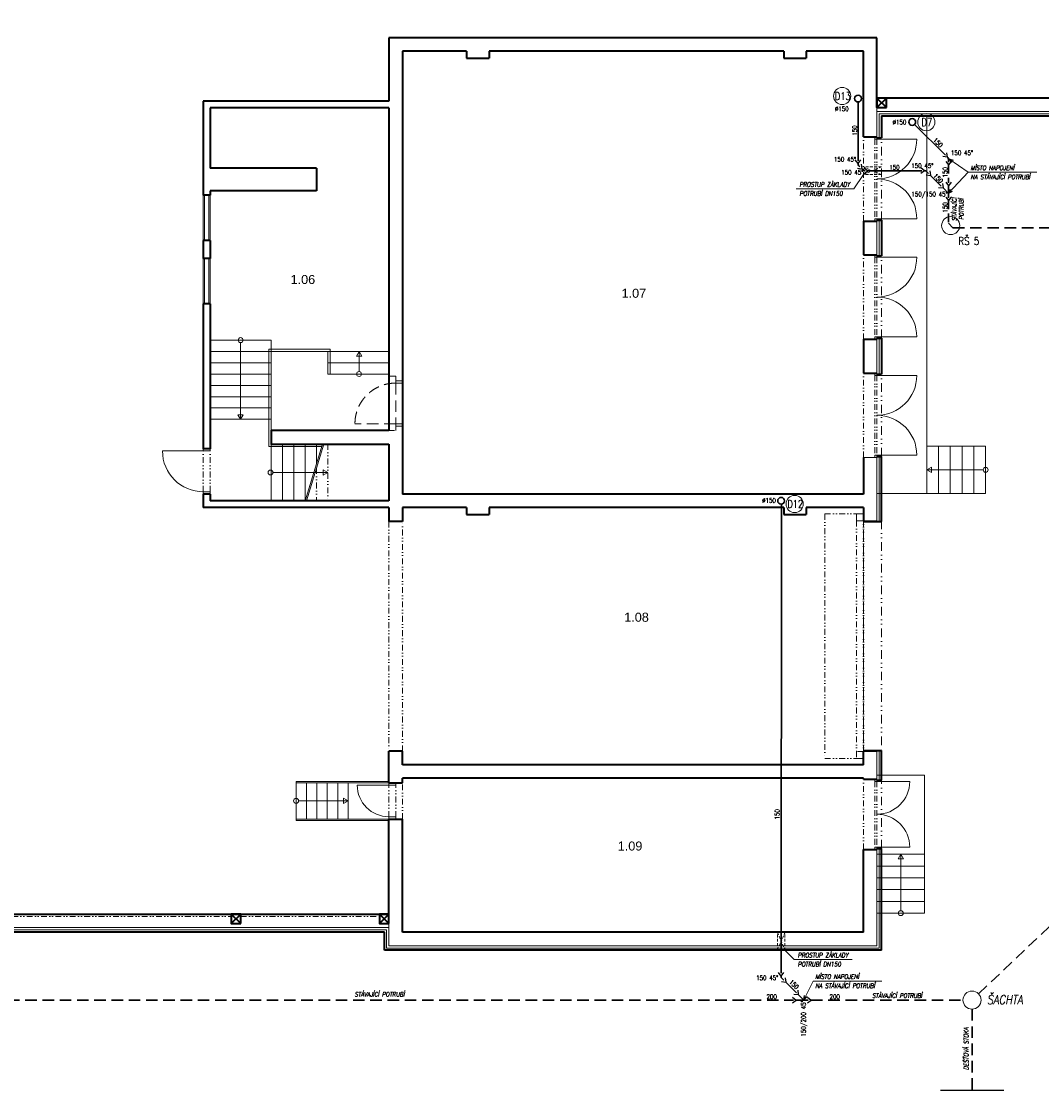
# Model space of a CAD drawing. Header units: millimetres. Extents: x -485339 to 286898, y -1189934 to 1602269.
# Tile 226 of 230: x -214480 to -191946, y 1564498 to 1588119. Entities that reach past the tile are written whole.
import ezdxf
from ezdxf.enums import TextEntityAlignment as Align

# ---------------------------------------------------------------- set-up
doc = ezdxf.new("R2010")
doc.units = ezdxf.units.MM
doc.header["$LTSCALE"] = 10
for name, pattern in [('DĚLICÍ2', [15.875, 6.35, -3.175, 0, -3.175, 0, -3.175]), ('ČÁRKOVANÁ', [19.05, 12.7, -6.35]), ('ČÁRKOVANÁ2', [9.525, 6.35, -3.175])]:
    doc.linetypes.add(name, pattern=pattern)
doc.layers.add('CKSLABA', color=7, linetype='Continuous')
doc.layers.add('Z-p_kanalizace_spl-popis', color=7, linetype='Continuous')
for name, color, linetype, lineweight in [('KÓTY_L', 7, 'Continuous', 15), ('N_dveře', 10, 'Continuous', 18), ('N_čáry_nad', 10, 'DĚLICÍ2', 18), ('N_čáry_obrys', 10, 'Continuous', 35), ('N_čáry_obv.plášt', 212, 'Continuous', 18), ('Popis4', 1, 'Continuous', 40), ('POPISY_L', 7, 'Continuous', 15), ('SCHODY_L', 7, 'Continuous', 15), ('St__otvory_dveře', 40, 'Continuous', 18), ('St_otvory_okna', 40, 'Continuous', 18), ('St_plocha_místnosti', 250, 'Continuous', 18), ('St_sloupy_konstrukce haly', 5, 'Continuous', 35), ('St_sloupy_opláštění_půdorys', 25, 'Continuous', 35), ('St_čáry_nad', 250, 'DĚLICÍ2', 18), ('St_čáry_obrys', 5, 'Continuous', 35), ('St_čáry_plné', 250, 'Continuous', 18), ('St_čáry_pod', 250, 'ČÁRKOVANÁ2', 18), ('Z-p_kanalizace_dest', 70, 'Continuous', 30)]:
    doc.layers.add(name, color=color, linetype=linetype, lineweight=lineweight)
doc.styles.add('Andy', font='arial.ttf')
doc.styles.add('SIMPLEX', font='simplex.shx', dxfattribs={"width": 0.8})
doc.styles.get("Standard").update_dxf_attribs({"font": 'simplex.shx', "width": 0.8})
doc.linetypes.add('IZOLACE', pattern='A,0.0001,-0.1,[134,ltypeshp.shx,S=0.1,R=0,X=-0.1,Y=0],-0.2,[134,ltypeshp.shx,S=0.1,R=180,X=0.1,Y=0],-0.1', length=0.4001)
doc.linetypes.add('PRERUSENI', pattern='A,60,[100,CADKON.SHX,S=2.5,R=0,X=0,Y=0],-10', length=70)

# ---------------------------------------------------------------- blocks, each defined once
blk = doc.blocks.new('G$C2AB4A250')
at = {"layer": 'St__otvory_dveře', "color": 0, "ltscale": 2}
for points in [[(0, 0), (50, 0), (50, 50), (0, 50)], [(1810, 0), (1860, 0), (1860, 50), (1810, 50)]]:
    blk.add_lwpolyline(points, close=True, dxfattribs=at)
at = {"layer": 'St__otvory_dveře', "color": 0, "linetype": 'DĚLICÍ2', "ltscale": 2}
for points in [[(1810, 50), (50, 50)], [(1810, 0), (50, 0)]]:
    blk.add_lwpolyline(points, dxfattribs=at)
at = {"layer": 'St__otvory_dveře', "color": 0, "ltscale": 2}
for points in [[(50, 0), (50, -880)], [(1810, 0), (1810, -880)]]:
    blk.add_lwpolyline(points, dxfattribs=at)
for centre, start, end in [((50, 0), 270, 0), ((1810, 0), 180, 270)]:
    blk.add_arc(centre, 880, start, end, dxfattribs=at)
blk = doc.blocks.new('G$CB83B120F')
at = {"layer": 'St__otvory_dveře', "color": 0, "ltscale": 2}
for points in [[(0, 0), (50, 0), (50, 50), (0, 50)], [(1500, 0), (1550, 0), (1550, 50), (1500, 50)]]:
    blk.add_lwpolyline(points, close=True, dxfattribs=at)
at = {"layer": 'St__otvory_dveře', "color": 0, "linetype": 'DĚLICÍ2', "ltscale": 2}
for points in [[(1500, 50), (50, 50)], [(1500, 0), (50, 0)]]:
    blk.add_lwpolyline(points, dxfattribs=at)
at = {"layer": 'St__otvory_dveře', "color": 0, "ltscale": 2}
for points in [[(50, 0), (50, -725)], [(1500, 0), (1500, -725)]]:
    blk.add_lwpolyline(points, dxfattribs=at)
for centre, start, end in [((50, 0), 270, 0), ((1500, 0), 180, 270)]:
    blk.add_arc(centre, 725, start, end, dxfattribs=at)

msp = doc.modelspace()

# ---------------------------------------------------------------- linework, layer by layer
at = {"color": 255, "linetype": 'ByBlock', "lineweight": 25}
for p, q in [((-194025.1, 1585118.1), (-194038.2, 1585217.2)), ((-196000.1, 1584977.4), (-196061, 1585056.8)), ((-196000.1, 1584977.4), (-195939.2, 1585056.8)), ((-195929.6, 1584961.9), (-195916.6, 1584862.8)), ((-194025.1, 1585118.1), (-194124.2, 1585131)), ((-194064, 1585027.2), (-194003.1, 1584947.9)), ((-194064, 1585027.2), (-194003.1, 1584947.9)), ((-193942.2, 1585027.2), (-194003.1, 1584947.9)), ((-193942.2, 1585027.2), (-194003.1, 1584947.9)), ((-193995.8, 1585080.3), (-193900.3, 1585050.6)), ((-193995.8, 1585080.3), (-193934.6, 1585001.2)), ((-196015.7, 1584875.8), (-195916.6, 1584862.8)), ((-195861.7, 1584880.5), (-195782.4, 1584819.6)), ((-195861.7, 1584758.7), (-195782.4, 1584819.6)), ((-194534.2, 1584819.6), (-194613.5, 1584880.4)), ((-194534.2, 1584819.6), (-194613.5, 1584758.7)), ((-194497.5, 1584727.8), (-194398.3, 1584714.8)), ((-194411.3, 1584813.9), (-194398.3, 1584714.8)), ((-194136.3, 1584538.9), (-194123.3, 1584439.8)), ((-194063.9, 1584568.9), (-194003.1, 1584489.6)), ((-193942.2, 1584568.9), (-194003.1, 1584489.6)), ((-194222.4, 1584452.8), (-194123.3, 1584439.8)), ((-194001.2, 1584320.9), (-193956.3, 1584410.2)), ((-194001.2, 1584320.9), (-193913.1, 1584368.3)), ((-194064, 1584238.9), (-194003.1, 1584159.6)), ((-193942.2, 1584238.9), (-194003.1, 1584159.6)), ((-197699.3, 1567029.8), (-197760.1, 1567109.2)), ((-197699.3, 1567029.8), (-197638.4, 1567109.1)), ((-197693.9, 1566906.7), (-197594.8, 1566893.7)), ((-197693.8, 1566907), (-197594.6, 1566893.9)), ((-197607.8, 1566992.9), (-197594.8, 1566893.7)), ((-197607.6, 1566993), (-197594.6, 1566893.9)), ((-197448.7, 1566559.1), (-197369.3, 1566498.2)), ((-197418.7, 1566631.5), (-197319.5, 1566618.4)), ((-197332.6, 1566717.6), (-197319.5, 1566618.4)), ((-197196.4, 1566502.5), (-197181, 1566601.4)), ((-197196.4, 1566502.5), (-197127.1, 1566574.7)), ((-197118.6, 1566559.1), (-197039.3, 1566498.2)), ((-197448.7, 1566437.3), (-197369.3, 1566498.2)), ((-197118.6, 1566437.3), (-197039.3, 1566498.2))]:
    msp.add_line(p, q, dxfattribs=at)
at = {"layer": 'CKSLABA', "color": 3, "linetype": 'PRERUSENI'}
msp.add_line((-192782.7, 1564498.2), (-194182.7, 1564498.2), dxfattribs=at)
at = {"layer": 'KÓTY_L', "color": 0, "linetype": 'ByBlock', "lineweight": 15}
for p, q in [((-193570.5, 1584785), (-193995.8, 1585080.3)), ((-195882.7, 1584735.5), (-196096, 1584420.4)), ((-193570.5, 1584785), (-194001.2, 1584320.9)), ((-193570.5, 1584785), (-192049.1, 1584785)), ((-197370.4, 1584420.4), (-196096, 1584420.4)), ((-197407.6, 1567393.6), (-197614.9, 1567598.2)), ((-197407.6, 1567393.6), (-196133.3, 1567393.6)), ((-196990.4, 1566918.7), (-197196.4, 1566502.5)), ((-196990.4, 1566918.7), (-195478.2, 1566918.7))]:
    msp.add_line(p, q, dxfattribs=at)
for centre in [(-196351, 1586469.6), (-194491.9, 1585894), (-197400.4, 1577458.2)]:
    msp.add_circle(centre, 189.8, dxfattribs=at)
at = {"layer": 'KÓTY_L', "color": 0, "linetype": 'ByBlock'}
for centre in [(-193953.5, 1583608.6), (-193482.7, 1566498.2)]:
    msp.add_circle(centre, 200, dxfattribs=at)
at = {"layer": 'N_dveře', "color": 250, "linetype": 'DĚLICÍ2', "ltscale": 2}
for points in [[(-196732.7, 1577238.2), (-196732.7, 1571838.2)], [(-196732.7, 1577238.2), (-196032.7, 1577238.2)], [(-196032.7, 1577088.2), (-196032.7, 1571988.2)], [(-195882.7, 1571988.2), (-195882.7, 1577088.2)], [(-196732.7, 1571838.2), (-196032.7, 1571838.2)]]:
    msp.add_lwpolyline(points, dxfattribs=at)
at = {"layer": 'N_dveře', "color": 250}
msp.add_lwpolyline([(-195882.7, 1577088.2), (-196032.7, 1577088.2), (-196032.7, 1577238.2), (-195882.7, 1577238.2)], close=True, dxfattribs=at)
at = {"layer": 'N_dveře', "color": 250, "linetype": 'DĚLICÍ2', "ltscale": 2}
msp.add_lwpolyline([(-195882.7, 1571988.2), (-196032.7, 1571988.2), (-196032.7, 1571838.2), (-195882.7, 1571838.2)], close=True, dxfattribs=at)
at = {"layer": 'N_čáry_nad', "color": 250, "ltscale": 3}
for points in [[(-195482.7, 1583728.2), (-195482.7, 1585548.2)], [(-195482.7, 1581118.2), (-195482.7, 1582938.2)], [(-195482.7, 1578508.2), (-195482.7, 1580328.2)], [(-195482.7, 1577088.2), (-195482.7, 1571988.2)], [(-195482.7, 1569848.2), (-195482.7, 1571358.2)]]:
    msp.add_lwpolyline(points, dxfattribs=at)
at = {"layer": 'N_čáry_obrys', "color": 250, "ltscale": 2}
for p, q in [((-195482.7, 1586030.1), (-195482.7, 1585548.2)), ((-195482.7, 1583728.2), (-195482.7, 1582938.2)), ((-195482.7, 1581118.2), (-195482.7, 1580328.2)), ((-195482.7, 1577068.2), (-195482.7, 1578508.2)), ((-195482.7, 1571358.2), (-195482.7, 1572008.2))]:
    msp.add_line(p, q, dxfattribs=at)
for points in [[(-195482.7, 1586030.1), (-179383, 1586030.1), (-179383, 1589240.8)], [(-195482.7, 1567598.2), (-195482.7, 1569848.2)], [(-206462.7, 1567998.2), (-276112.7, 1567998.2)], [(-206462.7, 1567598.2), (-206462.7, 1567998.2)], [(-195482.7, 1567598.2), (-206462.7, 1567598.2)]]:
    msp.add_lwpolyline(points, dxfattribs=at)
at = {"layer": 'N_čáry_obrys', "color": 250}
for points in [[(-195582.7, 1585548.2), (-195482.7, 1585548.2)], [(-195582.7, 1583728.2), (-195482.7, 1583728.2)], [(-195582.7, 1582938.2), (-195482.7, 1582938.2)], [(-195582.7, 1581118.2), (-195482.7, 1581118.2)], [(-195582.7, 1580328.2), (-195482.7, 1580328.2)], [(-195582.7, 1578508.2), (-195482.7, 1578508.2)], [(-195882.7, 1577068.2), (-195482.7, 1577068.2)], [(-195882.7, 1572008.2), (-195482.7, 1572008.2)], [(-195582.7, 1571358.2), (-195482.7, 1571358.2)], [(-195582.7, 1569848.2), (-195482.7, 1569848.2)]]:
    msp.add_lwpolyline(points, dxfattribs=at)
at = {"layer": 'N_čáry_obv.plášt', "color": 250, "linetype": 'IZOLACE', "ltscale": 10}
for p, q in [((-195532.7, 1586080.1), (-195532.7, 1585548.2)), ((-195532.7, 1586080.1), (-179433, 1586080.1)), ((-195532.7, 1583728.2), (-195532.7, 1582938.2)), ((-195532.7, 1581118.2), (-195532.7, 1580328.2)), ((-195532.7, 1577088.2), (-195532.7, 1578508.2)), ((-195532.7, 1571358.2), (-195532.7, 1571988.2)), ((-206412.7, 1568048.2), (-276462.7, 1568048.2))]:
    msp.add_line(p, q, dxfattribs=at)
at = {"layer": 'N_čáry_obv.plášt', "color": 250, "linetype": 'IZOLACE', "ltscale": 2}
msp.add_line((-195482.7, 1571998.2), (-195882.7, 1571998.2), dxfattribs=at)
msp.add_lwpolyline([(-195882.7, 1577078.2), (-195482.7, 1577078.2)], dxfattribs=at)
at = {"layer": 'N_čáry_obv.plášt', "color": 250, "linetype": 'IZOLACE', "ltscale": 10}
for points in [[(-195532.7, 1567648.2), (-195532.7, 1569848.2)], [(-206412.7, 1567648.2), (-206412.7, 1568048.2)], [(-195532.7, 1567648.2), (-206412.7, 1567648.2)]]:
    msp.add_lwpolyline(points, dxfattribs=at)
at = {"layer": 'SCHODY_L', "color": 0, "linetype": 'ČÁRKOVANÁ2', "lineweight": 15}
for p, q in [((-195483.7, 1584735.5), (-195883.3, 1584903.6)), ((-195482.7, 1584903.6), (-195883.3, 1584903.6)), ((-195882.7, 1584735.5), (-195482.7, 1584903.6)), ((-195483.7, 1584735.5), (-195882.7, 1584735.5)), ((-197783, 1567598.2), (-197614.9, 1567998.2)), ((-197783, 1567998.2), (-197614.9, 1567598.2)), ((-197783, 1567598.2), (-197783, 1567998.2)), ((-197614.9, 1567598.2), (-197614.9, 1567998.2))]:
    msp.add_line(p, q, dxfattribs=at)
at = {"layer": 'St__otvory_dveře', "color": 250, "linetype": 'ČÁRKOVANÁ', "ltscale": 2}
for points in [[(-206211.9, 1580128.2), (-206212.7, 1579228.2)], [(-206061.9, 1580128.2), (-206062.7, 1579228.2)], [(-206212.7, 1579228.2), (-207112.7, 1579228.2)]]:
    msp.add_lwpolyline(points, dxfattribs=at)
for points in [[(-206211.9, 1580128.2), (-206211.9, 1580178.2), (-206061.9, 1580178.2), (-206061.9, 1580128.2)], [(-206212.7, 1579178.2), (-206212.7, 1579228.2), (-206062.7, 1579228.2), (-206062.7, 1579178.2)]]:
    msp.add_lwpolyline(points, close=True, dxfattribs=at)
at = {"layer": 'St__otvory_dveře', "color": 250, "ltscale": 2}
for points in [[(-210463.6, 1578628.2), (-211363.6, 1578628.2)], [(-206362.7, 1571248.2), (-207062.7, 1571248.2)]]:
    msp.add_lwpolyline(points, dxfattribs=at)
for points in [[(-210463.6, 1578678.2), (-210463.6, 1578628.2), (-210313.6, 1578628.2), (-210313.6, 1578678.2)], [(-210462.7, 1577728.2), (-210462.7, 1577678.2), (-210312.7, 1577678.2), (-210312.7, 1577728.2)], [(-206362.7, 1571298.2), (-206362.7, 1571248.2), (-206212.7, 1571248.2), (-206212.7, 1571298.2)], [(-206361.9, 1570548.2), (-206361.9, 1570498.2), (-206211.9, 1570498.2), (-206211.9, 1570548.2)]]:
    msp.add_lwpolyline(points, close=True, dxfattribs=at)
at = {"layer": 'St__otvory_dveře', "color": 250, "linetype": 'DĚLICÍ2', "ltscale": 2}
for points in [[(-210462.7, 1577728.2), (-210463.6, 1578628.2)], [(-210312.7, 1577728.2), (-210313.6, 1578628.2)], [(-206361.9, 1570548.2), (-206362.7, 1571248.2)], [(-206211.9, 1570548.2), (-206212.7, 1571248.2)]]:
    msp.add_lwpolyline(points, dxfattribs=at)
at = {"layer": 'St__otvory_dveře', "color": 250, "linetype": 'ČÁRKOVANÁ', "ltscale": 2}
msp.add_arc((-206212.7, 1579228.2), 900, 90, 180, dxfattribs=at)
at = {"layer": 'St__otvory_dveře', "color": 250, "ltscale": 2}
for centre, radius in [((-210463.6, 1578628.2), 900), ((-206362.7, 1571248.2), 700)]:
    msp.add_arc(centre, radius, 180, 270, dxfattribs=at)
at = {"layer": 'St_otvory_okna', "color": 250, "ltscale": 2}
for points in [[(-210437.7, 1583278.2), (-210437.7, 1584278.2)], [(-210337.7, 1583278.2), (-210337.7, 1584278.2)], [(-210437.7, 1581878.2), (-210437.7, 1582878.2)], [(-210337.7, 1581878.2), (-210337.7, 1582878.2)]]:
    msp.add_lwpolyline(points, dxfattribs=at)
at = {"layer": 'St_sloupy_konstrukce haly', "color": 250, "ltscale": 2}
msp.add_lwpolyline([(-276112.7, 1568398.2), (-206362.7, 1568398.2)], dxfattribs=at)
at = {"layer": 'St_sloupy_opláštění_půdorys', "color": 250, "ltscale": 2}
for points in [[(-195372.7, 1586215.1), (-195372.7, 1586425.1), (-195582.7, 1586425.1), (-195582.7, 1586215.1)], [(-209632.7, 1568188.2), (-209632.7, 1568398.2), (-209842.7, 1568398.2), (-209842.7, 1568188.2)], [(-206362.7, 1568188.2), (-206362.7, 1568398.2), (-206572.7, 1568398.2), (-206572.7, 1568188.2)]]:
    msp.add_lwpolyline(points, close=True, dxfattribs=at)
for points in [[(-195582.7, 1586215.1), (-195372.7, 1586425.1)], [(-195582.7, 1586425.1), (-195372.7, 1586215.1)], [(-209842.7, 1568188.2), (-209632.7, 1568398.2)], [(-209842.7, 1568398.2), (-209632.7, 1568188.2)], [(-206572.7, 1568188.2), (-206362.7, 1568398.2)], [(-206572.7, 1568398.2), (-206362.7, 1568188.2)]]:
    msp.add_lwpolyline(points, dxfattribs=at)
at = {"layer": 'St_čáry_nad', "color": 250, "ltscale": 2}
for points in [[(-195882.7, 1583708.2), (-195882.7, 1585568.2)], [(-195882.7, 1581098.2), (-195882.7, 1582958.2)], [(-195882.7, 1578488.2), (-195882.7, 1580348.2)], [(-207712.7, 1578778.2), (-207712.7, 1577528.2)], [(-207962.7, 1578247.2), (-207962.7, 1577528.2)], [(-206362.7, 1577068.2), (-206362.7, 1571998.2)], [(-206062.7, 1571998.2), (-206062.7, 1577068.2)], [(-195882.7, 1577088.2), (-195882.7, 1571988.2)], [(-206062.7, 1570498.2), (-206062.7, 1571298.2)], [(-195882.7, 1569828.2), (-195882.7, 1571378.2)], [(-215632.7, 1568343.2), (-209842.7, 1568343.2)], [(-209632.7, 1568343.2), (-206572.7, 1568343.2)]]:
    msp.add_lwpolyline(points, dxfattribs=at)
at = {"layer": 'St_čáry_obrys', "color": 250}
for p, q in [((-195582.7, 1587758.2), (-206362.7, 1587758.2)), ((-195582.7, 1586425.1), (-195582.7, 1587758.2)), ((-179783, 1586425.1), (-195582.7, 1586425.1))]:
    msp.add_line(p, q, dxfattribs=at)
at = {"layer": 'St_čáry_obrys', "color": 250, "ltscale": 2}
for p, q in [((-195882.7, 1578488.2), (-195882.7, 1577678.2)), ((-195882.7, 1577378.2), (-195882.7, 1577088.2)), ((-195882.7, 1571698.2), (-195882.7, 1571988.2))]:
    msp.add_line(p, q, dxfattribs=at)
for points in [[(-206362.7, 1587758.2), (-206362.7, 1586358.2)], [(-195582.7, 1587758.2), (-206362.7, 1587758.2)], [(-206062.7, 1587458.2), (-206062.7, 1577678.2)], [(-204647, 1587458.2), (-206062.7, 1587458.2)], [(-204647, 1587458.2), (-204647, 1587308.2)], [(-197642.7, 1587458.2), (-204147, 1587458.2)], [(-204147, 1587458.2), (-204147, 1587308.2)], [(-197642.7, 1587458.2), (-197642.7, 1587308.2)], [(-195882.7, 1587458.2), (-197142.7, 1587458.2)], [(-197142.7, 1587458.2), (-197142.7, 1587308.2)], [(-195882.7, 1585568.2), (-195882.7, 1587458.2)], [(-204647, 1587308.2), (-204147, 1587308.2)], [(-197642.7, 1587308.2), (-197142.7, 1587308.2)], [(-210462.7, 1586358.2), (-210462.7, 1584278.2)], [(-206362.7, 1586358.2), (-210462.7, 1586358.2)], [(-210312.7, 1586208.2), (-210312.7, 1584878.2)], [(-206362.7, 1586208.2), (-210312.7, 1586208.2)], [(-206362.7, 1586208.2), (-206362.7, 1579078.2)], [(-195882.7, 1585568.2), (-195582.7, 1585568.2)], [(-207962.7, 1584878.2), (-210312.7, 1584878.2)], [(-207962.7, 1584878.2), (-207962.7, 1584378.2)], [(-210312.7, 1584278.2), (-210462.7, 1584278.2)], [(-210312.7, 1584378.2), (-210312.7, 1584278.2)], [(-207962.7, 1584378.2), (-210312.7, 1584378.2)], [(-195882.7, 1583708.2), (-195582.7, 1583708.2)], [(-195882.7, 1583708.2), (-195882.7, 1582958.2)], [(-210462.7, 1583278.2), (-210462.7, 1582878.2)], [(-210312.7, 1583278.2), (-210462.7, 1583278.2)], [(-210312.7, 1583278.2), (-210312.7, 1582878.2)], [(-210312.7, 1582878.2), (-210462.7, 1582878.2)], [(-195882.7, 1582958.2), (-195582.7, 1582958.2)], [(-210462.7, 1581878.2), (-210462.7, 1578678.2)], [(-210312.7, 1581878.2), (-210462.7, 1581878.2)], [(-210312.7, 1581878.2), (-210312.7, 1578678.2)], [(-195882.7, 1581098.2), (-195582.7, 1581098.2)], [(-195882.7, 1581098.2), (-195882.7, 1580348.2)], [(-195882.7, 1580348.2), (-195582.7, 1580348.2)], [(-206362.7, 1579078.2), (-208962.7, 1579078.2), (-208962.7, 1578778.2), (-206362.7, 1578778.2)], [(-210312.7, 1578678.2), (-210462.7, 1578678.2)], [(-206362.7, 1578778.2), (-206362.7, 1577528.2)], [(-210462.7, 1577678.2), (-210462.7, 1577378.2)], [(-210312.7, 1577678.2), (-210462.7, 1577678.2)], [(-210312.7, 1577678.2), (-210312.7, 1577528.2)], [(-195882.7, 1577678.2), (-206062.7, 1577678.2)], [(-206362.7, 1577528.2), (-210312.7, 1577528.2)], [(-206362.7, 1577378.2), (-210462.7, 1577378.2)], [(-206362.7, 1577378.2), (-206362.7, 1577068.2)], [(-204648, 1577378.2), (-206062.7, 1577378.2)], [(-206062.7, 1577378.2), (-206062.7, 1577068.2)], [(-204648, 1577378.2), (-204648, 1577228.2)], [(-204648, 1577228.2), (-204148, 1577228.2)], [(-197642.7, 1577378.2), (-204148, 1577378.2)], [(-204148, 1577378.2), (-204148, 1577228.2)], [(-197642.7, 1577378.2), (-197642.7, 1577228.2)], [(-197642.7, 1577228.2), (-197142.7, 1577228.2)], [(-195882.7, 1577378.2), (-197142.7, 1577378.2)], [(-197142.7, 1577378.2), (-197142.7, 1577228.2)], [(-206062.7, 1577068.2), (-206362.7, 1577068.2)], [(-206362.7, 1571298.2), (-206362.7, 1571998.2)], [(-206062.7, 1571998.2), (-206362.7, 1571998.2)], [(-206062.7, 1571698.2), (-206062.7, 1571998.2)], [(-195882.7, 1571698.2), (-206062.7, 1571698.2)], [(-206362.7, 1571298.2), (-206062.7, 1571298.2)], [(-206062.7, 1571298.2), (-206062.7, 1571398.2)], [(-195882.7, 1571398.2), (-206062.7, 1571398.2)], [(-195882.7, 1571378.2), (-195882.7, 1571398.2)], [(-195882.7, 1571378.2), (-195582.7, 1571378.2)], [(-206362.7, 1568188.2), (-206362.7, 1570498.2)], [(-206362.7, 1570498.2), (-206062.7, 1570498.2)], [(-206062.7, 1567998.2), (-206062.7, 1570498.2)], [(-195882.7, 1567998.2), (-195882.7, 1569828.2)], [(-195882.7, 1569828.2), (-195582.7, 1569828.2)], [(-195882.7, 1567998.2), (-206062.7, 1567998.2)]]:
    msp.add_lwpolyline(points, dxfattribs=at)
at = {"layer": 'St_čáry_obrys', "color": 250}
msp.add_lwpolyline([(-195582.7, 1586215.1), (-195582.7, 1587758.2)], dxfattribs=at)
at = {"layer": 'St_čáry_plné', "color": 250, "ltscale": 2}
for p, q in [((-195582.7, 1578488.2), (-195582.7, 1577088.2)), ((-195582.7, 1571988.2), (-195882.7, 1571988.2)), ((-195582.7, 1571378.2), (-195582.7, 1571988.2)), ((-208412.7, 1571328.2), (-206362.7, 1571328.2)), ((-207262.7, 1571298.2), (-207262.7, 1570498.2)), ((-207262.7, 1571298.2), (-206362.7, 1571298.2)), ((-194532.7, 1571468.2), (-195582.7, 1571468.2)), ((-194532.7, 1569718.2), (-194532.7, 1571468.2)), ((-208412.7, 1570468.2), (-206362.7, 1570468.2)), ((-207262.7, 1570498.2), (-206362.7, 1570498.2)), ((-195582.7, 1569718.2), (-194532.7, 1569718.2))]:
    msp.add_line(p, q, dxfattribs=at)
for points in [[(-195582.7, 1586130.1), (-179483, 1586130.1), (-179483, 1589240.8)], [(-179680.3, 1586425.1), (-195582.7, 1586425.1)], [(-191842.7, 1586425.1), (-195372.7, 1586425.1)], [(-195582.7, 1585568.2), (-195582.7, 1586215.1)], [(-195582.7, 1577688.2), (-194482.7, 1577688.2), (-194482.7, 1586030.1)], [(-210462.7, 1583278.2), (-210462.7, 1584278.2)], [(-210312.7, 1584278.2), (-210312.7, 1583278.2)], [(-195582.7, 1583708.2), (-195582.7, 1582958.2)], [(-210462.7, 1581878.2), (-210462.7, 1582878.2)], [(-210312.7, 1582878.2), (-210312.7, 1581878.2)], [(-208962.7, 1581078.2), (-210312.7, 1581078.2)], [(-209637.7, 1581023.7), (-209637.7, 1579328.2)], [(-208962.7, 1581078.2), (-208962.7, 1579028.2)], [(-195582.7, 1581098.2), (-195582.7, 1580348.2)], [(-206362.7, 1580828.2), (-210312.7, 1580828.2)], [(-209012.7, 1580878.2), (-209012.7, 1578728.2)], [(-207662.7, 1580878.2), (-209012.7, 1580878.2)], [(-207712.7, 1580828.2), (-207712.7, 1580328.2)], [(-207662.7, 1580878.2), (-207662.7, 1580328.2)], [(-207021.9, 1580382.8), (-207021.9, 1580828.2)], [(-208962.7, 1580578.2), (-210312.7, 1580578.2)], [(-208962.7, 1580578.2), (-210312.7, 1580578.2)], [(-206362.7, 1580578.2), (-207712.7, 1580578.2)], [(-208962.7, 1580328.2), (-210312.7, 1580328.2)], [(-208962.7, 1580328.2), (-210312.7, 1580328.2)], [(-206362.7, 1580328.2), (-207712.7, 1580328.2)], [(-208962.7, 1580078.2), (-210312.7, 1580078.2)], [(-208962.7, 1579828.2), (-210312.7, 1579828.2)], [(-208962.7, 1579578.2), (-210312.7, 1579578.2)], [(-208962.7, 1579328.2), (-210312.7, 1579328.2)], [(-209012.7, 1578728.2), (-207847.8, 1578728.2)], [(-208962.7, 1578778.2), (-208962.7, 1577528.2)], [(-208712.7, 1578778.2), (-208712.7, 1577528.2)], [(-208462.7, 1578778.2), (-208462.7, 1577528.2)], [(-208212.7, 1578778.2), (-208212.7, 1577528.2)], [(-208212.7, 1577528.2), (-207832.6, 1578778.2)], [(-208181.4, 1577528.2), (-207801.3, 1578778.2)], [(-207962.7, 1578778.2), (-207962.7, 1578350.3)], [(-194482.7, 1577688.2), (-194222.7, 1577688.2), (-194222.7, 1578738.2), (-194482.7, 1578738.2)], [(-194222.7, 1577688.2), (-193962.7, 1577688.2), (-193962.7, 1578738.2), (-194222.7, 1578738.2)], [(-193962.7, 1577688.2), (-193702.7, 1577688.2), (-193702.7, 1578738.2), (-193962.7, 1578738.2)], [(-193702.7, 1577688.2), (-193442.7, 1577688.2), (-193442.7, 1578738.2), (-193702.7, 1578738.2)], [(-193442.7, 1577688.2), (-193182.7, 1577688.2), (-193182.7, 1578738.2), (-193442.7, 1578738.2)], [(-195582.7, 1577088.2), (-195582.7, 1578488.2), (-195882.7, 1578488.2)], [(-208922.8, 1578153.2), (-207712.7, 1578156.1)], [(-193237.3, 1578213.2), (-194482.7, 1578213.2)], [(-195882.7, 1577088.2), (-195582.7, 1577088.2)], [(-208412.7, 1571328.2), (-208412.7, 1570468.2)], [(-208182.7, 1571298.2), (-208412.7, 1571298.2), (-208412.7, 1570498.2), (-208182.7, 1570498.2)], [(-207952.7, 1571298.2), (-208182.7, 1571298.2), (-208182.7, 1570498.2), (-207952.7, 1570498.2)], [(-207722.7, 1571298.2), (-207952.7, 1571298.2), (-207952.7, 1570498.2), (-207722.7, 1570498.2)], [(-207492.7, 1571298.2), (-207722.7, 1571298.2), (-207722.7, 1570498.2), (-207492.7, 1570498.2)], [(-207262.7, 1571298.2), (-207492.7, 1571298.2), (-207492.7, 1570498.2), (-207262.7, 1570498.2)], [(-208358.2, 1570898.2), (-207262.7, 1570898.2)], [(-195582.7, 1567698.2), (-195582.7, 1569828.2)], [(-195582.7, 1569718.2), (-195582.7, 1569458.2), (-194532.7, 1569458.2), (-194532.7, 1569718.2)], [(-195057.7, 1568472.8), (-195057.7, 1569718.2)], [(-195582.7, 1569458.2), (-195582.7, 1569198.2), (-194532.7, 1569198.2), (-194532.7, 1569458.2)], [(-195582.7, 1569198.2), (-195582.7, 1568938.2), (-194532.7, 1568938.2), (-194532.7, 1569198.2)], [(-195582.7, 1568938.2), (-195582.7, 1568678.2), (-194532.7, 1568678.2), (-194532.7, 1568938.2)], [(-195582.7, 1568678.2), (-195582.7, 1568418.2), (-194532.7, 1568418.2), (-194532.7, 1568678.2)], [(-206362.7, 1567698.2), (-206362.7, 1568188.2)], [(-206362.7, 1568098.2), (-276112.7, 1568098.2)], [(-195582.7, 1567698.2), (-206362.7, 1567698.2)]]:
    msp.add_lwpolyline(points, dxfattribs=at)
for points in [[(-207021.9, 1580828.2), (-207080.4, 1580726.8), (-206963.3, 1580726.8)], [(-209637.7, 1579328.2), (-209696.3, 1579429.7), (-209579.2, 1579429.7)], [(-207712.7, 1578156.1), (-207814.2, 1578097.6), (-207814.2, 1578214.7)], [(-194482.7, 1578213.2), (-194381.3, 1578154.7), (-194381.3, 1578271.8)], [(-207262.7, 1570898.2), (-207364.2, 1570956.8), (-207364.2, 1570839.7)], [(-195057.7, 1569718.2), (-195116.3, 1569616.8), (-194999.2, 1569616.8)]]:
    msp.add_lwpolyline(points, close=True, dxfattribs=at)
for centre in [(-209637.7, 1581078.2), (-207021.9, 1580328.2), (-208977.4, 1578153.2), (-193182.7, 1578213.2), (-208412.7, 1570898.2), (-195057.7, 1568418.2)]:
    msp.add_circle(centre, 54.6, dxfattribs=at)
at = {"layer": 'St_čáry_pod', "color": 250, "ltscale": 2}
for points in [[(-206212.7, 1580278.2), (-206362.7, 1580278.2)], [(-206212.7, 1580278.2), (-206212.7, 1580178.2)], [(-206212.7, 1580178.2), (-206062.7, 1580178.2)], [(-206362.7, 1579078.2), (-206212.7, 1579078.2)], [(-206212.7, 1579178.2), (-206212.7, 1579078.2)], [(-206212.7, 1579178.2), (-206062.7, 1579178.2)]]:
    msp.add_lwpolyline(points, dxfattribs=at)
at = {"layer": 'Z-p_kanalizace_dest', "ltscale": 2}
for p, q in [((-196000.1, 1586338.7), (-196000.1, 1585037.4)), ((-194750.5, 1585842.5), (-194067.6, 1585160.5)), ((-196000.1, 1584967.4), (-196000.1, 1584977.4)), ((-194018, 1585111), (-194025.1, 1585118.1)), ((-194003, 1585007.9), (-194003.1, 1585074.9)), ((-195959, 1584905.2), (-195985.2, 1584931.4)), ((-195916.6, 1584862.8), (-195888.3, 1584834.5)), ((-195842.4, 1584819.6), (-195852.2, 1584819.6)), ((-195782.4, 1584819.6), (-194594.2, 1584819.6)), ((-194524.2, 1584819.6), (-194534.2, 1584819.6)), ((-194440.8, 1584757.2), (-194488.1, 1584804.6)), ((-194398.3, 1584714.8), (-194165.7, 1584482.2)), ((-194003.1, 1584489.6), (-194003.1, 1584219.6)), ((-194123.3, 1584439.8), (-194003.1, 1584319.6))]:
    msp.add_line(p, q, dxfattribs=at)
at = {"layer": 'Z-p_kanalizace_dest', "linetype": 'ČÁRKOVANÁ', "ltscale": 1.5}
for p, q in [((-194003.1, 1584947.9), (-194003.1, 1584549.6)), ((-194003.1, 1584159.6), (-194003.1, 1583658.1))]:
    msp.add_line(p, q, dxfattribs=at)
at = {"layer": 'Z-p_kanalizace_dest', "linetype": 'ČÁRKOVANÁ', "ltscale": 2}
for p, q in [((-193337.8, 1566636.1), (-175689.1, 1583421.2)), ((-193482.7, 1566298.2), (-193482.7, 1564498.2))]:
    msp.add_line(p, q, dxfattribs=at)
at = {"layer": 'Z-p_kanalizace_dest'}
for p, q in [((-197694.5, 1577453.4), (-197699.3, 1567089.8)), ((-197699.3, 1567019.8), (-197699.3, 1567029.8)), ((-197637, 1566936.3), (-197684.4, 1566983.7)), ((-197594.8, 1566893.7), (-197362, 1566660.9)), ((-197319.5, 1566618.4), (-197199.3, 1566498.2)), ((-197369.3, 1566498.2), (-197099.3, 1566498.2))]:
    msp.add_line(p, q, dxfattribs=at)
at = {"layer": 'Z-p_kanalizace_dest', "linetype": 'ČÁRKOVANÁ', "ltscale": 2}
for points in [[(-194003.1, 1583658.1), (-193904, 1583559.1)], [(-175744.2, 1583559.1), (-193904, 1583559.1)], [(-218202.8, 1566498.2), (-197429.3, 1566498.2)], [(-197039.3, 1566498.2), (-193682.7, 1566498.2)]]:
    msp.add_lwpolyline(points, dxfattribs=at)
at = {"layer": 'Z-p_kanalizace_dest'}
for centre in [(-196000.1, 1586413.7), (-194803.1, 1585896.1), (-197699.3, 1577528.2)]:
    msp.add_circle(centre, 75, dxfattribs=at)
at = {"layer": 'Z-p_kanalizace_dest', "ltscale": 2}
for centre, start, end in [((-195949.1, 1584967.4), 179.99801, 225.0037), ((-194054.1, 1585074.9), 0.03445, 45.04014), ((-195852.2, 1584870.5), 224.99801, 270.0037), ((-194524.2, 1584768.6), 44.9963, 90.00199)]:
    msp.add_arc(centre, 51, start, end, dxfattribs=at)
at = {"layer": 'Z-p_kanalizace_dest'}
msp.add_arc((-197648.3, 1567019.8), 51, 179.97167, 224.97737, dxfattribs=at)

# ---------------------------------------------------------------- block references
at = {"layer": 'N_dveře', "color": 250, "ltscale": 2, "rotation": 90}
for name, p in [('G$C2AB4A250', (-195582.7, 1583708.2)), ('G$C2AB4A250', (-195582.7, 1581098.2)), ('G$C2AB4A250', (-195582.7, 1578488.2)), ('G$CB83B120F', (-195582.7, 1569828.2))]:
    msp.add_blockref(name, p, dxfattribs=at)

# ---------------------------------------------------------------- texts
at = {"layer": 'Popis4', "color": 1, "lineweight": 30, "width": 0.8}
for s, height, p in [('D13', 166.25, (-196511.4, 1586385.7)), ('D7', 175, (-194603.1, 1585805.7)), ('RŠ 5', 175, (-193784.3, 1583180.3)), ('D12', 166.25, (-197561.2, 1577374.3))]:
    msp.add_text(s, height=height, dxfattribs=at).set_placement(p)
at = {"layer": 'POPISY_L', "color": 0, "lineweight": 15, "style": 'SIMPLEX', "oblique": 10, "width": 0.8}
for s, height, p in [('MÍSTO NAPOJENÍ', 100, (-193516.2, 1584831.3)), ('NA STÁVAJÍCÍ POTRUBÍ', 100, (-193516, 1584631.3)), ('PROSTUP ZÁKLADY', 100, (-197293.7, 1584466.8)), ('POTRUBÍ DN150', 100, (-197293.5, 1584266.8)), ('PROSTUP ZÁKLADY', 100, (-197331, 1567439.9)), ('POTRUBÍ DN150', 100, (-197330.8, 1567239.9)), ('MÍSTO NAPOJENÍ', 100, (-196945.3, 1566965)), ('NA STÁVAJÍCÍ POTRUBÍ', 100, (-196945.1, 1566765)), ('STÁVAJÍCÍ POTRUBÍ', 100, (-207121.1, 1566576.1)), ('STÁVAJÍCÍ POTRUBÍ', 100, (-195689.2, 1566546.1)), ('ŠACHTA', 200, (-193152.4, 1566408.8))]:
    msp.add_text(s, height=height, dxfattribs=at).set_placement(p)
for s, height, p in [('STÁVAJÍCÍ ', 95, (-193824.4, 1583711.5)), ('POTRUBÍ', 95, (-193670.6, 1583733.8)), ('DEŠŤOVÁ STOKA', 100, (-193560.8, 1564951.9))]:
    msp.add_text(s, height=height, rotation=90, dxfattribs=at).set_placement(p)
at = {"layer": 'St_plocha_místnosti', "color": 250, "ltscale": 2, "style": 'Andy'}
for s, p in [('1.06', (-208534.2, 1582317.3)), ('1.07', (-201223.6, 1582013)), ('1.08', (-201164.8, 1574856.5)), ('1.09', (-201308.3, 1569801.6))]:
    msp.add_text(s, height=200, dxfattribs=at).set_placement(p)
at = {"layer": 'Z-p_kanalizace_spl-popis', "width": 0.8}
for s, p in [('%%c150', (-196360.3, 1586137.4)), ('%%c150', (-195086.1, 1585841.7)), ('150 ', (-195165.2, 1584844.6)), ('%%c150', (-197967.6, 1577486.6)), ('200', (-197907.5, 1566523.2)), ('200', (-196515.4, 1566523.2))]:
    msp.add_text(s, height=100, dxfattribs=at).set_placement(p, align=Align.CENTER)
for rotation, p in [(90, (-196025.1, 1585739)), (315.03815, (-194249.1, 1585384.9)), (315, (-194243.1, 1584595)), (90, (-194028.1, 1584816.2)), (90, (-194028.1, 1584039.6)), (89.97366, (-197735.1, 1570632.9)), (314.97366, (-197428.6, 1566786.9))]:
    msp.add_text('150 ', height=100, rotation=rotation, dxfattribs=at).set_placement(p, align=Align.CENTER)
for s, rotation, p in [('150 45°', 0.03815, (-193948.5, 1585165.5)), ('150 45°', 359.97366, (-198250.9, 1566940.1)), ('150/200 45°', 90, (-197156.3, 1565691.5))]:
    msp.add_text(s, height=100, rotation=rotation, dxfattribs=at).set_placement(p)
for s, p in [('150 45°', (-196532.8, 1585022.3)), ('150 45°', (-194824.3, 1584881.1)), ('150 45°', (-196372, 1584733.3)), ('150/150 45°', (-194821.4, 1584250.1))]:
    msp.add_text(s, height=100, dxfattribs=at).set_placement(p)

doc.saveas('drawing.dxf')
